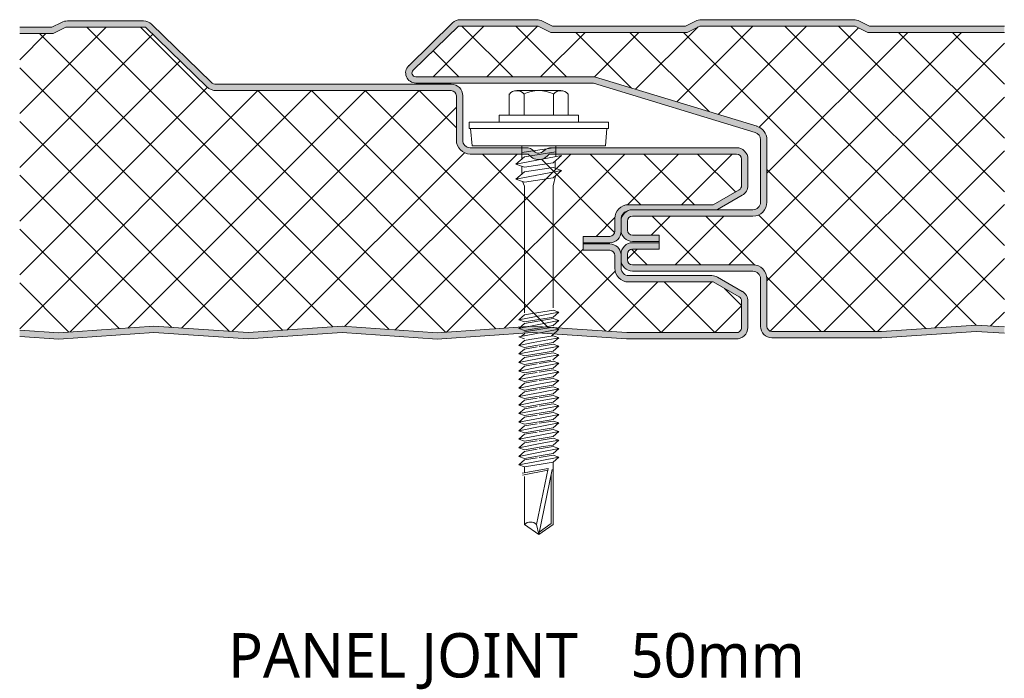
# Model space of a CAD drawing. Header units: millimetres. Extents: x 5866 to 14079, y -1721 to 5266.
# Tile 2 of 13: x 9882 to 10038, y -1501 to -1397. Entities that reach past the tile are written whole.
import ezdxf

# ---------------------------------------------------------------- set-up
doc = ezdxf.new("R2010")
doc.units = ezdxf.units.MM
doc.layers.add('A-DETL-GENF', color=92, linetype='Continuous', lineweight=13)
doc.layers.add('G-ANNO-TEXT', color=231, linetype='Continuous', lineweight=9)
doc.styles.add('Yu Gothic_2', font='Yu Gothic.ttf', dxfattribs={"height": 7})
doc.styles.add('Yu Gothic_B', font='Yu Gothic.ttf', dxfattribs={"height": 7})
pattern_1 = [(45, (-2880.271, 1447.237), (-4.242641, 4.242641), []), (135, (-2880.271, 1447.237), (-4.242641, -4.242641), [])]

# ---------------------------------------------------------------- blocks, each defined once
blk = doc.blocks.new('HFX 1000 - FINELINE - SATINLINE - HFX 1000 50mm - JOINT - FINELINE - SATINLINE-4498381-ALL PANELS 12')
at = {"layer": 'A-DETL-GENF'}
h = blk.add_hatch(color=256, dxfattribs=at)
h.paths.add_polyline_path([(65.89, -0.01), (80.97, 0.99), (95.88, 0), (113.38, 0.02), (113.78, 0.14), (114.15, 0.34), (114.46, 0.63), (114.69, 0.98), (114.84, 1.38), (114.89, 1.8), (114.87, 6.05), (114.83, 6.42), (114.65, 6.86), (114.36, 7.23), (113.89, 7.57), (110.11, 9.75), (109.67, 9.93), (109.21, 9.99), (96.09, 9.99), (95.78, 10.04), (95.48, 10.16), (95.24, 10.35), (95.04, 10.62), (94.93, 10.88), (94.89, 11.19), (94.88, 13.22), (94.83, 13.66), (94.65, 14.09), (94.36, 14.47), (93.99, 14.75), (93.55, 14.93), (93.09, 14.99), (88.89, 14.99), (88.89, 13.99), (93.09, 13.99), (93.29, 13.97), (93.49, 13.89), (93.65, 13.76), (93.78, 13.59), (93.86, 13.4), (93.89, 13.19), (93.89, 11.19), (93.96, 10.63), (94.18, 10.09), (94.53, 9.64), (94.99, 9.29), (95.52, 9.07), (96.09, 8.99), (109.42, 8.99), (113.49, 6.65), (113.65, 6.52), (113.78, 6.36), (113.86, 6.16), (113.89, 5.96), (113.89, 1.8), (113.86, 1.61), (113.8, 1.43), (113.69, 1.27), (113.49, 1.11), (113.38, 1.05), (113.19, 1), (113, 1), (95.52, 1.02), (80.89, 2), (65.75, 1), (50.89, 2), (36.03, 1), (21.17, 2), (6.17, 0.99), (0, 1.41), (0, 0.41), (6.19, -0.01), (21.26, 0.99), (36.03, 0), (50.97, 0.99), (65.76, 0)])
h.paths.add_polyline_path([(88.9, 15.19), (93.09, 15.19), (93.55, 15.25), (93.99, 15.43), (94.36, 15.72), (94.65, 16.09), (94.83, 16.52), (94.89, 17.01), (94.9, 19.05), (94.95, 19.34), (95.05, 19.59), (95.26, 19.86), (95.52, 20.04), (96.22, 20.32), (96.68, 20.39), (110, 20.39), (110.11, 20.43), (113.99, 22.67), (114.36, 22.96), (114.66, 23.37), (114.83, 23.76), (114.89, 24.23), (114.89, 28.39), (114.83, 28.86), (114.65, 29.29), (114.36, 29.66), (113.99, 29.95), (113.49, 30.14), (113.02, 30.19), (83.94, 30.19), (83.54, 30.14), (83.22, 30.04), (82.93, 29.88), (82.64, 29.67), (82.47, 29.51), (82.26, 29.4), (82.04, 29.33), (81.8, 29.33), (81.57, 29.37), (81.36, 29.47), (81.16, 29.61), (80.88, 29.85), (80.56, 30.04), (80.21, 30.15), (79.84, 30.19), (71.09, 30.19), (70.78, 30.23), (70.49, 30.35), (70.24, 30.54), (70.04, 30.82), (69.93, 31.08), (69.89, 31.39), (69.89, 38.39), (69.83, 38.86), (69.65, 39.29), (69.36, 39.66), (68.99, 39.95), (68.55, 40.13), (68.09, 40.19), (31.04, 40.19), (30.73, 40.23), (30.44, 40.35), (30.2, 40.53), (20.8, 49.68), (20.43, 49.96), (20.01, 50.13), (19.55, 50.19), (7.54, 50.19), (7.06, 50.13), (6.61, 49.97), (5.05, 49.19), (0, 49.19), (0, 48.19), (5.29, 48.19), (7.29, 49.19), (19.87, 49.19), (29.5, 39.81), (29.95, 39.47), (30.48, 39.26), (31.04, 39.19), (68.09, 39.19), (68.29, 39.16), (68.49, 39.08), (68.65, 38.96), (68.78, 38.79), (68.86, 38.6), (68.89, 38.39), (68.89, 31.39), (68.96, 30.82), (69.18, 30.29), (69.53, 29.83), (69.99, 29.48), (70.52, 29.26), (71.09, 29.19), (80.24, 29.19), (80.56, 28.83), (80.96, 28.55), (81.41, 28.38), (81.89, 28.32), (82.37, 28.38), (82.82, 28.55), (83.22, 28.83), (83.54, 29.19), (113.09, 29.19), (113.29, 29.16), (113.49, 29.08), (113.65, 28.96), (113.78, 28.79), (113.86, 28.6), (113.89, 28.39), (113.89, 24.23), (113.86, 24.02), (113.78, 23.83), (113.65, 23.66), (113.49, 23.54), (109.42, 21.19), (96.09, 21.19), (95.52, 21.11), (94.94, 20.86), (94.53, 20.55), (94.18, 20.09), (93.96, 19.56), (93.89, 18.99), (93.89, 16.99), (93.86, 16.78), (93.78, 16.59), (93.65, 16.42), (93.49, 16.3), (93.29, 16.22), (93.09, 16.19), (88.89, 16.19), (88.89, 15.19)])
h = blk.add_hatch(color=256, dxfattribs=at)
h.paths.add_polyline_path([(118.68, 0.19), (136.03, 0.19), (150.94, 1.19), (155.35, 0.89), (155.35, 1.9), (150.89, 2.2), (135.99, 1.19), (118.68, 1.19), (118.48, 1.22), (118.28, 1.3), (118.12, 1.42), (117.99, 1.59), (117.91, 1.78), (117.88, 1.99), (117.88, 9.49), (117.81, 10.06), (117.59, 10.59), (117.24, 11.05), (116.78, 11.4), (116.25, 11.62), (115.68, 11.69), (96.68, 11.69), (96.48, 11.72), (96.28, 11.8), (96.12, 11.92), (95.99, 12.09), (95.91, 12.28), (95.88, 12.49), (95.88, 13.39), (95.91, 13.6), (95.99, 13.79), (96.12, 13.96), (96.28, 14.08), (96.48, 14.16), (96.68, 14.19), (100.88, 14.19), (100.88, 15.19), (96.68, 15.19), (96.22, 15.13), (95.78, 14.95), (95.41, 14.66), (95.13, 14.29), (94.94, 13.82), (94.88, 13.39), (94.88, 12.49), (94.95, 12.02), (95.17, 11.53), (95.41, 11.22), (95.78, 10.93), (96.22, 10.75), (96.68, 10.69), (115.68, 10.69), (116, 10.65), (116.28, 10.53), (116.53, 10.34), (116.74, 10.06), (116.84, 9.8), (116.88, 9.49), (116.88, 1.99), (116.95, 1.52), (117.13, 1.09), (117.41, 0.72), (117.78, 0.43), (118.22, 0.25)])
h.paths.add_polyline_path([(97.68, 15.39), (100.88, 15.39), (100.88, 16.39), (96.68, 16.39), (96.48, 16.41), (96.28, 16.49), (96.12, 16.62), (95.99, 16.79), (95.91, 17.01), (95.88, 17.19), (95.88, 18.59), (95.91, 18.79), (95.99, 18.99), (96.12, 19.15), (96.28, 19.28), (96.48, 19.36), (96.68, 19.39), (115.68, 19.39), (116.25, 19.46), (116.78, 19.68), (117.24, 20.03), (117.59, 20.49), (117.81, 21.02), (117.88, 21.59), (117.88, 31.45), (117.81, 32.01), (117.6, 32.53), (117.27, 32.98), (116.84, 33.33), (116.33, 33.56), (90.68, 41.39), (62.35, 41.4), (62.21, 41.45), (62.07, 41.56), (62, 41.64), (61.93, 41.76), (61.89, 41.9), (61.89, 42.06), (61.93, 42.2), (62, 42.33), (62.1, 42.44), (69.23, 49.39), (81.81, 49.39), (83.81, 48.39), (105.29, 48.39), (107.29, 49.39), (131.81, 49.39), (133.81, 48.39), (155.35, 48.39), (155.35, 49.39), (134.05, 49.39), (132.47, 50.17), (132.04, 50.33), (131.55, 50.39), (107.54, 50.39), (107.06, 50.33), (106.61, 50.16), (105.05, 49.39), (84.05, 49.39), (82.49, 50.16), (82.04, 50.33), (81.55, 50.39), (69.55, 50.39), (69.09, 50.33), (68.66, 50.15), (68.3, 49.87), (61.37, 43.13), (61.13, 42.84), (60.95, 42.41), (60.9, 42.04), (60.91, 41.75), (61.01, 41.38), (61.19, 41.05), (61.44, 40.77), (61.76, 40.56), (62.11, 40.43), (62.49, 40.39), (90.54, 40.39), (116.03, 32.6), (116.31, 32.47), (116.55, 32.28), (116.73, 32.04), (116.85, 31.76), (116.88, 31.45), (116.88, 21.59), (116.84, 21.27), (116.72, 20.99), (116.53, 20.74), (116.25, 20.53), (116, 20.43), (115.68, 20.39), (96.68, 20.39), (96.22, 20.32), (95.78, 20.14), (95.41, 19.86), (95.13, 19.49), (94.94, 19.02), (94.88, 18.59), (94.88, 17.19), (94.95, 16.72), (95.13, 16.29), (95.41, 15.91), (95.78, 15.63), (96.22, 15.45), (96.68, 15.39), (97.27, 15.39)])
h = blk.add_hatch(dxfattribs=at)
h.set_pattern_fill('FP_5', color=256, style=0, pattern_type=2)
h.set_pattern_definition(pattern_1)
h.paths.add_polyline_path([(6.17, 0.99), (21.17, 2), (36.03, 1), (50.89, 2), (65.89, 0.99), (80.89, 2), (95.78, 1), (113.19, 1), (113.38, 1.05), (113.55, 1.14), (113.69, 1.27), (113.8, 1.43), (113.86, 1.61), (113.89, 1.8), (113.89, 5.96), (113.86, 6.16), (113.78, 6.36), (113.65, 6.52), (113.49, 6.65), (109.42, 8.99), (96.09, 8.99), (95.52, 9.07), (94.99, 9.29), (94.53, 9.64), (94.18, 10.09), (93.96, 10.63), (93.89, 11.19), (93.89, 13.19), (93.86, 13.4), (93.78, 13.59), (93.65, 13.76), (93.49, 13.89), (93.29, 13.97), (93.09, 13.99), (88.89, 13.99), (88.89, 16.19), (93.09, 16.19), (93.29, 16.22), (93.49, 16.3), (93.65, 16.42), (93.78, 16.59), (93.86, 16.78), (93.89, 17.01), (93.89, 18.99), (93.96, 19.56), (94.18, 20.09), (94.53, 20.55), (94.99, 20.9), (95.52, 21.11), (96.09, 21.19), (109.42, 21.19), (113.49, 23.54), (113.65, 23.66), (113.78, 23.83), (113.86, 24.02), (113.89, 24.23), (113.89, 28.39), (113.86, 28.6), (113.78, 28.79), (113.65, 28.96), (113.49, 29.08), (113.29, 29.16), (113.09, 29.19), (83.54, 29.19), (83.22, 28.83), (82.82, 28.55), (82.37, 28.38), (81.89, 28.32), (81.41, 28.38), (80.96, 28.55), (80.56, 28.83), (80.24, 29.19), (71.09, 29.19), (70.52, 29.26), (69.99, 29.48), (69.53, 29.83), (69.18, 30.29), (68.96, 30.82), (68.89, 31.39), (68.89, 38.39), (68.86, 38.6), (68.78, 38.79), (68.65, 38.96), (68.49, 39.08), (68.29, 39.16), (68.09, 39.19), (31.04, 39.19), (30.48, 39.26), (29.95, 39.47), (29.5, 39.81), (19.87, 49.19), (7.29, 49.19), (5.29, 48.19), (0, 48.19), (0, 1.41)])
h = blk.add_hatch(dxfattribs=at)
h.set_pattern_fill('FP_5', color=256, style=0, pattern_type=2)
h.set_pattern_definition(pattern_1)
h.paths.add_polyline_path([(135.99, 1.19), (150.89, 2.2), (155.35, 1.9), (155.35, 48.39), (133.81, 48.39), (131.81, 49.39), (107.29, 49.39), (105.29, 48.39), (83.81, 48.39), (81.81, 49.39), (69.23, 49.39), (61.98, 42.3), (61.92, 42.18), (61.89, 42.04), (61.89, 41.9), (61.93, 41.76), (62, 41.64), (62.1, 41.53), (62.21, 41.45), (62.35, 41.4), (62.49, 41.39), (90.68, 41.39), (116.33, 33.56), (116.84, 33.33), (117.27, 32.98), (117.6, 32.53), (117.81, 32.01), (117.88, 31.45), (117.88, 21.59), (117.81, 21.02), (117.59, 20.49), (117.24, 20.03), (116.78, 19.68), (116.25, 19.46), (115.68, 19.39), (96.68, 19.39), (96.48, 19.36), (96.28, 19.28), (96.12, 19.15), (95.99, 18.99), (95.91, 18.79), (95.88, 18.59), (95.88, 17.19), (95.91, 16.98), (95.99, 16.79), (96.12, 16.62), (96.28, 16.49), (96.48, 16.41), (96.68, 16.39), (100.88, 16.39), (100.88, 14.19), (96.68, 14.19), (96.48, 14.16), (96.28, 14.08), (96.12, 13.96), (95.99, 13.79), (95.91, 13.6), (95.88, 13.39), (95.88, 12.49), (95.91, 12.28), (95.99, 12.09), (96.12, 11.92), (96.28, 11.8), (96.48, 11.72), (96.68, 11.69), (115.68, 11.69), (116.25, 11.62), (116.78, 11.4), (117.24, 11.05), (117.59, 10.59), (117.81, 10.06), (117.88, 9.49), (117.88, 1.99), (117.91, 1.78), (117.99, 1.59), (118.12, 1.42), (118.28, 1.3), (118.48, 1.22), (118.68, 1.19), (124.52, 1.19)])
for p, q in [((6.61, 49.97), (5.05, 49.19)), ((19.55, 50.19), (7.54, 50.19)), ((68.3, 49.87), (61.37, 43.13)), ((81.55, 50.39), (69.55, 50.39)), ((84.05, 49.39), (82.49, 50.16)), ((106.61, 50.16), (105.05, 49.39)), ((131.55, 50.39), (107.54, 50.39)), ((134.05, 49.39), (132.49, 50.16)), ((5.05, 49.19), (0, 49.19)), ((5.29, 48.19), (0, 48.19)), ((7.29, 49.19), (5.29, 48.19)), ((19.87, 49.19), (7.29, 49.19)), ((29.5, 39.81), (19.87, 49.19)), ((30.2, 40.53), (20.8, 49.68)), ((69.23, 49.39), (62.07, 42.41)), ((81.81, 49.39), (69.23, 49.39)), ((83.81, 48.39), (81.81, 49.39)), ((105.29, 48.39), (83.81, 48.39)), ((105.05, 49.39), (84.05, 49.39)), ((107.29, 49.39), (105.29, 48.39)), ((131.81, 49.39), (107.29, 49.39)), ((133.81, 48.39), (131.81, 49.39)), ((155.35, 48.39), (133.81, 48.39)), ((155.35, 49.39), (134.05, 49.39)), ((62.49, 41.39), (90.68, 41.39)), ((90.68, 41.39), (116.33, 33.56)), ((68.09, 40.19), (31.04, 40.19)), ((68.09, 39.19), (31.04, 39.19)), ((62.49, 40.39), (90.54, 40.39)), ((78.41, 39.19), (85.37, 39.19)), ((90.54, 40.39), (116.03, 32.6)), ((68.89, 31.39), (68.89, 38.39)), ((69.89, 31.39), (69.89, 38.39)), ((77.25, 38.67), (77.25, 35.34)), ((79.57, 38.67), (79.57, 35.34)), ((84.21, 38.67), (84.21, 35.34)), ((86.53, 38.67), (86.53, 35.34)), ((92.89, 34.19), (70.89, 34.19)), ((70.89, 34.19), (70.89, 33.19)), ((88.14, 35.34), (75.64, 35.34)), ((75.64, 35.34), (75.64, 34.19)), ((88.14, 34.19), (88.14, 35.34)), ((92.89, 33.19), (92.89, 34.19)), ((70.89, 33.19), (92.89, 33.19)), ((71.14, 33.19), (71.36, 30.5)), ((92.41, 30.5), (92.64, 33.19)), ((116.88, 31.45), (116.88, 21.59)), ((117.88, 31.45), (117.88, 21.59)), ((79.84, 30.19), (71.09, 30.19)), ((92.41, 30.5), (71.36, 30.5)), ((79.2, 30.5), (79.2, 28.37)), ((84.59, 30.24), (79.2, 29.41)), ((113.09, 30.19), (83.94, 30.19)), ((84.59, 30.5), (84.59, 28.8)), ((80.24, 29.19), (71.09, 29.19)), ((78.28, 27.57), (85.49, 28.97)), ((79.64, 28.75), (78.28, 27.57)), ((84.59, 29.51), (79.64, 28.75)), ((113.09, 29.19), (83.54, 29.19)), ((85.49, 28.97), (84.14, 27.79)), ((84.5, 28.11), (84.5, 26.94)), ((113.89, 24.23), (113.89, 28.39)), ((114.89, 24.23), (114.89, 28.39)), ((79.64, 27.11), (78.28, 27.57)), ((78.28, 25.2), (85.49, 26.6)), ((79.2, 27.26), (79.2, 26)), ((84.14, 27.79), (79.64, 27.11)), ((84.14, 27.07), (79.64, 26.38)), ((85.49, 26.6), (84.14, 27.07)), ((84.14, 25.42), (85.49, 26.6)), ((79.64, 26.38), (78.28, 25.2)), ((78.28, 25.2), (79.64, 24.73)), ((79.64, 24.73), (84.14, 25.42)), ((84.15, 24.15), (84.52, 25.76)), ((79.32, 24.84), (79.65, 24.11)), ((79.65, 24.11), (79.65, 4.11)), ((84.15, 4.93), (84.15, 24.15)), ((109.42, 21.19), (113.49, 23.54)), ((110.11, 20.43), (113.99, 22.67)), ((96.09, 21.19), (109.42, 21.19)), ((115.68, 20.39), (96.68, 20.39)), ((93.89, 16.99), (93.89, 18.99)), ((94.89, 18.59), (94.89, 18.99)), ((115.68, 19.39), (96.68, 19.39)), ((94.88, 18.59), (94.88, 17.19)), ((94.89, 16.99), (94.89, 17.19)), ((95.88, 18.59), (95.88, 17.19)), ((88.89, 15.17), (88.89, 16.19)), ((88.89, 16.19), (93.09, 16.19)), ((96.68, 16.39), (100.88, 16.39)), ((100.88, 16.39), (100.88, 14.19)), ((88.89, 15.19), (93.09, 15.19)), ((88.89, 13.99), (88.89, 15.17)), ((93.09, 14.99), (88.89, 14.99)), ((93.09, 13.99), (88.89, 13.99)), ((96.68, 15.39), (100.88, 15.39)), ((100.88, 15.19), (96.68, 15.19)), ((100.88, 14.19), (96.68, 14.19)), ((93.89, 11.19), (93.89, 13.19)), ((94.88, 13.39), (94.88, 12.49)), ((94.89, 11.19), (94.89, 12.49)), ((95.88, 13.39), (95.88, 12.49)), ((96.68, 11.69), (115.68, 11.69)), ((109.21, 9.99), (96.09, 9.99)), ((96.68, 10.69), (115.68, 10.69)), ((113.99, 7.51), (110.11, 9.75)), ((116.88, 9.49), (116.88, 1.99)), ((117.88, 9.49), (117.88, 1.99)), ((109.42, 8.99), (96.09, 8.99)), ((113.49, 6.65), (109.42, 8.99)), ((113.89, 1.8), (113.89, 5.96)), ((114.89, 1.8), (114.89, 5.96)), ((78.74, 3.02), (85.04, 4.24)), ((79.64, 3.8), (78.74, 3.02)), ((79.64, 3.8), (84.14, 4.55)), ((79.64, 2.71), (84.14, 3.46)), ((84.14, 3.21), (79.64, 2.45)), ((85.04, 4.24), (84.14, 4.55)), ((85.04, 4.24), (84.14, 3.46)), ((85.04, 2.9), (84.14, 3.21)), ((6.17, 0.99), (21.17, 2)), ((21.17, 2), (36.03, 1)), ((36.03, 1), (50.89, 2)), ((50.89, 2), (65.89, 0.99)), ((65.89, 0.99), (80.89, 2)), ((78.74, 3.02), (79.64, 2.71)), ((78.74, 1.67), (85.04, 2.9)), ((79.64, 2.45), (78.74, 1.67)), ((78.74, 1.67), (79.64, 1.36)), ((84.14, 2.12), (79.64, 1.36)), ((84.14, 1.86), (79.64, 1.11)), ((80.89, 2), (95.78, 1)), ((85.04, 2.9), (84.14, 2.12)), ((85.04, 1.55), (84.14, 1.86)), ((135.99, 1.19), (150.89, 2.2)), ((150.89, 2.2), (155.35, 1.9)), ((0, 1.41), (6.17, 0.99)), ((0, 0.41), (6.17, -0.01)), ((6.17, -0.01), (21.17, 1)), ((21.17, 1), (36.03, 0)), ((36.03, 0), (50.89, 1)), ((50.89, 1), (65.89, -0.01)), ((65.89, -0.01), (80.89, 1)), ((78.74, 0.33), (79.84, 0.54)), ((78.74, 0.33), (79.64, 0.02)), ((79.13, 0.4), (79.72, 0.86)), ((79.65, 0.5), (85.04, 1.55)), ((80.49, -0.1), (84.14, 0.51)), ((80.89, 1), (95.75, 0)), ((85.04, 0.2), (80.99, -0.58)), ((85.04, 0.2), (83.91, 0.59)), ((85.04, 1.55), (83.97, 0.48)), ((85.04, 0.2), (84.14, -0.58)), ((95.75, 0), (112.96, 0)), ((95.78, 1), (113, 1)), ((118.68, 1.19), (135.99, 1.19)), ((118.68, 0.19), (136.03, 0.19)), ((136.03, 0.19), (150.89, 1.19)), ((150.89, 1.19), (155.35, 0.89)), ((79.64, -0.24), (78.74, -1.02)), ((80.99, -0.58), (78.74, -1.02)), ((78.74, -1.02), (79.64, -1.33)), ((79.64, -0.24), (80.49, -0.1)), ((79.64, -1.33), (81.44, -1.03)), ((81.66, -1.25), (79.64, -1.59)), ((81.44, -1.03), (84.14, -0.58)), ((84.14, -0.83), (81.98, -1.19)), ((82.13, -1.71), (85.04, -1.14)), ((85.04, -1.14), (84.14, -0.83)), ((85.04, -1.14), (84.14, -1.92)), ((79.64, -1.59), (78.74, -2.37)), ((78.74, -2.37), (82.13, -1.71)), ((78.74, -2.37), (79.64, -2.68)), ((78.74, -3.71), (83.28, -2.83)), ((79.64, -2.93), (78.74, -3.71)), ((82.61, -2.18), (79.64, -2.68)), ((82.84, -2.4), (79.64, -2.93)), ((84.14, -1.92), (82.61, -2.18)), ((84.14, -2.18), (82.84, -2.4)), ((83.28, -2.83), (85.04, -2.49)), ((85.04, -2.49), (84.1, -3.28)), ((85.04, -2.49), (84.14, -2.18)), ((78.74, -3.71), (79.64, -4.02)), ((79.64, -4.28), (78.74, -5.06)), ((78.74, -5.06), (82.13, -4.4)), ((79.64, -4.02), (83.78, -3.33)), ((81.66, -3.94), (79.64, -4.28)), ((84.14, -3.53), (81.98, -3.89)), ((82.13, -4.4), (85.04, -3.84)), ((84.14, -4.62), (82.61, -4.87)), ((85.04, -3.84), (84.14, -3.53)), ((85.04, -3.84), (84.14, -4.62)), ((78.74, -5.06), (79.64, -5.37)), ((79.64, -5.63), (78.74, -6.41)), ((78.74, -6.41), (82.13, -5.75)), ((82.61, -4.87), (79.64, -5.37)), ((81.66, -5.29), (79.64, -5.63)), ((84.14, -4.88), (81.98, -5.24)), ((82.13, -5.75), (85.04, -5.19)), ((84.14, -5.97), (82.61, -6.23)), ((85.04, -5.19), (84.14, -4.88)), ((85.04, -5.19), (84.14, -5.97)), ((78.74, -6.41), (79.64, -6.72)), ((79.64, -6.97), (78.74, -7.75)), ((78.74, -7.75), (82.13, -7.09)), ((78.74, -7.75), (79.64, -8.06)), ((82.61, -6.23), (79.64, -6.72)), ((81.66, -6.63), (79.64, -6.97)), ((82.61, -7.57), (79.64, -8.06)), ((84.14, -6.22), (81.98, -6.58)), ((84.14, -7.57), (81.98, -7.93)), ((82.13, -7.09), (85.04, -6.53)), ((84.14, -7.31), (82.61, -7.57)), ((85.04, -6.53), (84.14, -6.22)), ((85.04, -6.53), (84.14, -7.31)), ((85.04, -7.88), (84.14, -7.57)), ((79.64, -8.32), (78.74, -9.1)), ((78.74, -9.1), (82.13, -8.44)), ((78.74, -9.1), (79.64, -9.41)), ((81.66, -7.98), (79.64, -8.32)), ((82.61, -8.91), (79.64, -9.41)), ((84.14, -8.91), (81.98, -9.27)), ((82.13, -8.44), (85.04, -7.88)), ((82.13, -9.79), (85.04, -9.22)), ((84.14, -8.66), (82.61, -8.91)), ((85.04, -7.88), (84.14, -8.66)), ((85.04, -9.22), (84.14, -8.91)), ((85.04, -9.22), (84.14, -10)), ((79.64, -9.67), (78.74, -10.45)), ((78.74, -10.45), (82.13, -9.79)), ((78.74, -10.45), (79.64, -10.76)), ((81.66, -9.33), (79.64, -9.67)), ((82.61, -10.26), (79.64, -10.76)), ((81.66, -10.67), (79.64, -11.01)), ((84.14, -10.26), (81.98, -10.62)), ((82.13, -11.14), (85.04, -10.57)), ((84.14, -10), (82.61, -10.26)), ((85.04, -10.57), (84.14, -10.26)), ((85.04, -10.57), (84.14, -11.35)), ((79.64, -11.01), (78.74, -11.79)), ((78.74, -11.79), (82.13, -11.14)), ((78.74, -11.79), (79.64, -12.1)), ((79.64, -12.36), (78.74, -13.14)), ((82.61, -11.61), (79.64, -12.1)), ((81.66, -12.02), (79.64, -12.36)), ((84.14, -11.61), (81.98, -11.97)), ((82.13, -12.48), (85.04, -11.92)), ((84.14, -11.35), (82.61, -11.61)), ((85.04, -11.92), (84.14, -11.61)), ((85.04, -11.92), (84.14, -12.7)), ((78.74, -13.14), (82.13, -12.48)), ((78.74, -13.14), (79.64, -13.45)), ((79.64, -13.71), (78.74, -14.49)), ((78.74, -14.49), (82.13, -13.83)), ((82.61, -12.95), (79.64, -13.45)), ((81.66, -13.37), (79.64, -13.71)), ((84.14, -12.95), (81.98, -13.31)), ((82.13, -13.83), (85.04, -13.26)), ((84.14, -12.7), (82.61, -12.95)), ((85.04, -13.26), (84.14, -12.95)), ((85.04, -13.26), (84.14, -14.05)), ((78.74, -14.49), (79.64, -14.8)), ((79.64, -15.05), (78.74, -15.83)), ((78.74, -15.83), (82.13, -15.18)), ((82.61, -14.3), (79.64, -14.8)), ((81.66, -14.71), (79.64, -15.05)), ((84.14, -14.3), (81.98, -14.66)), ((82.13, -15.18), (85.04, -14.61)), ((84.14, -14.05), (82.61, -14.3)), ((84.14, -15.39), (82.61, -15.65)), ((85.04, -14.61), (84.14, -14.3)), ((85.04, -14.61), (84.14, -15.39)), ((78.74, -15.83), (79.64, -16.14)), ((79.64, -16.4), (78.74, -17.18)), ((78.74, -17.18), (82.13, -16.52)), ((82.61, -15.65), (79.64, -16.14)), ((81.66, -16.06), (79.64, -16.4)), ((82.61, -16.99), (79.64, -17.49)), ((84.14, -15.65), (81.98, -16.01)), ((84.14, -16.99), (81.98, -17.35)), ((82.13, -16.52), (85.04, -15.96)), ((84.14, -16.74), (82.61, -16.99)), ((85.04, -15.96), (84.14, -15.65)), ((85.04, -15.96), (84.14, -16.74)), ((85.04, -17.3), (84.14, -16.99)), ((78.74, -17.18), (79.64, -17.49)), ((79.64, -17.75), (78.74, -18.53)), ((78.74, -18.53), (82.13, -17.87)), ((78.74, -18.53), (79.64, -18.84)), ((81.66, -17.41), (79.64, -17.75)), ((82.61, -18.34), (79.64, -18.84)), ((84.14, -18.34), (81.98, -18.7)), ((82.13, -17.87), (85.04, -17.3)), ((84.14, -18.09), (82.61, -18.34)), ((85.04, -17.3), (84.14, -18.09)), ((85.04, -18.65), (84.14, -18.34)), ((79.64, -19.09), (78.74, -19.87)), ((78.74, -19.87), (82.13, -19.22)), ((78.74, -19.87), (79.64, -20.18)), ((81.66, -18.76), (79.64, -19.09)), ((82.61, -19.69), (79.64, -20.18)), ((79.64, -20.18), (79.64, -21.11)), ((82.13, -19.22), (85.04, -18.65)), ((84.14, -19.43), (82.61, -19.69)), ((85.04, -18.65), (84.14, -19.43)), ((84.14, -29.27), (84.14, -19.43)), ((83.37, -20.45), (79.25, -21.18)), ((79.31, -21.5), (83.32, -20.72)), ((79.64, -21.71), (79.64, -29.27)), ((81.54, -29.27), (83.37, -20.45)), ((84.02, -20.59), (81.89, -30.84)), ((83.87, -21.27), (83.87, -29.13)), ((79.64, -29.27), (81.89, -30.84)), ((81.89, -30.84), (81.54, -29.27)), ((81.89, -30.84), (84.14, -29.27)), ((83.87, -29.13), (81.97, -30.47))]:
    blk.add_line(p, q, dxfattribs=at)
for centre, radius, start, end in [((7.54, 48.09), 2.1, 90, 116.5651), ((19.55, 48.39), 1.8, 45.7585, 90), ((69.55, 48.59), 1.8, 90, 134.2415), ((81.55, 48.29), 2.1, 63.4349, 90), ((107.54, 48.29), 2.1, 90, 116.5651), ((131.55, 48.29), 2.1, 63.4349, 90), ((62.49, 41.99), 1.6, 134.2415, 270), ((62.49, 41.99), 0.6, 134.2415, 270), ((31.04, 41.39), 1.2, 225.7585, 270), ((31.04, 41.39), 2.2, 225.7585, 270), ((68.09, 38.39), 1.8, 0, 90), ((68.09, 38.39), 0.8, 0, 90), ((78.41, 37.64), 1.54, 41.3319, 138.6681), ((81.89, 33.8), 5.39, 64.5175, 115.4825), ((85.37, 37.64), 1.54, 41.3319, 138.6681), ((115.68, 31.45), 2.2, 0, 73.0233), ((71.09, 31.39), 2.2, 180, 270), ((71.09, 31.39), 1.2, 180, 270), ((115.68, 31.45), 1.2, 0, 73.0233), ((79.84, 28.39), 1.8, 42.5778, 90), ((81.89, 30.32), 1, 224.6816, 319.0396), ((83.94, 28.39), 1.8, 90, 135.3383), ((113.09, 28.39), 1.8, 360, 90), ((81.89, 30.32), 2, 214.5, 325.5), ((113.09, 28.39), 0.8, 360, 90), ((113.09, 24.23), 0.8, 300, 360), ((113.09, 24.23), 1.8, 300, 360), ((96.09, 18.99), 2.2, 90, 180), ((96.68, 18.59), 1.8, 90, 180), ((109.21, 21.99), 1.8, 296.176, 300), ((115.68, 21.59), 1.2, 270, 0), ((115.68, 21.59), 2.2, 270, 360), ((96.09, 18.99), 1.2, 105, 180), ((96.68, 18.59), 0.8, 90, 180), ((96.68, 17.19), 1.8, 180, 270), ((96.68, 17.19), 0.8, 180, 270), ((93.09, 16.99), 1.8, 270, 360), ((93.09, 16.99), 0.8, 270, 360), ((93.09, 13.19), 1.8, 6.3134, 90), ((93.09, 13.19), 0.8, 360, 90), ((96.68, 13.39), 1.8, 90, 180), ((96.68, 13.39), 0.8, 90, 180), ((96.68, 12.49), 1.8, 180, 270), ((96.68, 12.49), 0.8, 180, 270), ((96.09, 11.19), 2.2, 180, 270), ((96.09, 11.19), 1.2, 180, 270), ((115.68, 9.49), 2.2, 0, 90), ((109.21, 8.19), 1.8, 60, 90), ((115.68, 9.49), 1.2, 360, 90), ((113.09, 5.96), 0.8, 360, 60), ((113.09, 5.96), 1.8, 0, 60), ((113.09, 1.8), 1.8, 265.8468, 360), ((113.09, 1.8), 0.8, 263.7686, 0), ((118.68, 1.99), 1.8, 180, 270), ((118.68, 1.99), 0.8, 180, 270), ((80.59, -30.3), 1.41, 47.2756, 132.7244)]:
    blk.add_arc(centre, radius, start, end, dxfattribs=at)

msp = doc.modelspace()

# ---------------------------------------------------------------- block references
at = {"layer": 'A-DETL-GENF'}
msp.add_blockref('HFX 1000 - FINELINE - SATINLINE - HFX 1000 50mm - JOINT - FINELINE - SATINLINE-4498381-ALL PANELS 12', (9882.22, -1447.24), dxfattribs=at)

# ---------------------------------------------------------------- texts
at = {"layer": 'G-ANNO-TEXT', "color": 7, "char_height": 7, "attachment_point": 1, "bg_fill": 3, "box_fill_scale": 1.25, "bg_fill_color": 256, "bg_fill_true_color": 13158600, "bg_fill_transparency": 0}
for s, insert, width, style in [('PANEL JOINT ', (9915.09, -1493.67), 76.962, 'Yu Gothic_B'), ('50mm', (9978.59, -1493.67), 31.1055, 'Yu Gothic_2')]:
    msp.add_mtext(s, dxfattribs=dict(at, insert=insert, width=width, style=style))

doc.saveas('drawing.dxf')
